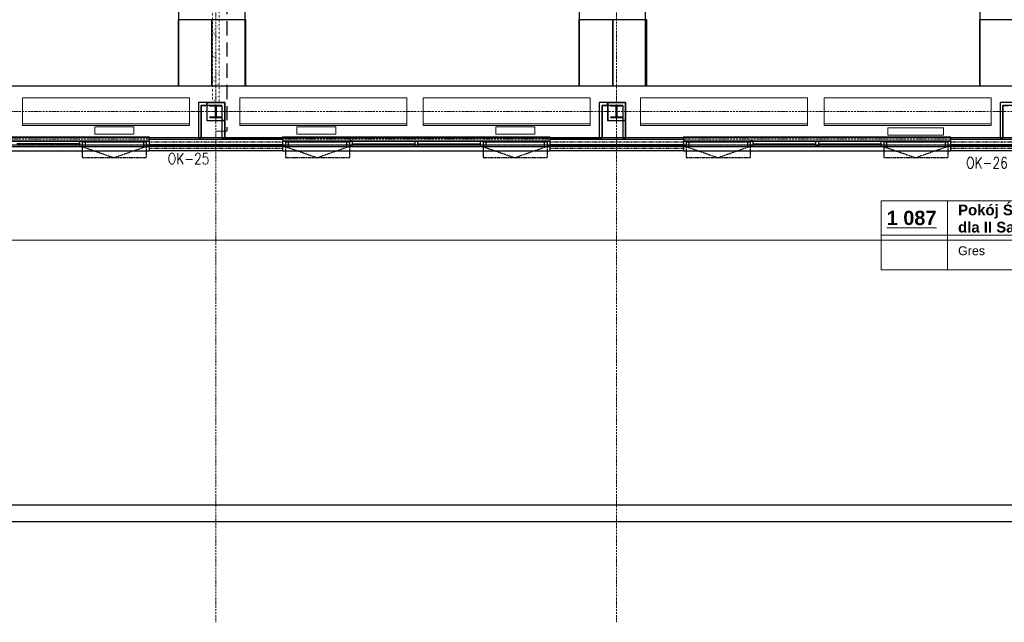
# Model space of a CAD drawing. Header units: millimetres. Extents: x -8642 to 28269, y -6609 to 3701.
# Tile 200 of 256: x 4688 to 6457, y -2117 to -1035. Entities that reach past the tile are written whole.
import ezdxf
from ezdxf.enums import TextEntityAlignment as Align

# ---------------------------------------------------------------- set-up
doc = ezdxf.new("R2010")
doc.units = ezdxf.units.MM
doc.header["$LTSCALE"] = 1000
doc.header["$MEASUREMENT"] = 0
for name, pattern in [('DASHED', [19.05, 12.7, -6.35]), ('rzut 1 pietra$0$ArchiTECH.PC 1. Line Type', [0.004, 0.003, -0.001]), ('rzut 1 pietra$0$ArchiTECH.PC 2. Line Type', [0.0025, 0.0015, -0.001]), ('rzut 1 pietra$0$ArchiTECH.PC 3. Line Type', [0.0013, 0.0003, -0.001]), ('rzut 1 pietra$0$ArchiTECH.PC 4. Line Type', [0.0028, 0.0003, -0.0025]), ('rzut 1 pietra$0$ArchiTECH.PC 5. Line Type', [0.0053, 0.003, -0.001, 0.0003, -0.001]), ('rzut 1 pietra$0$ArchiTECH.PC Solid Line Type', [0]), ('SUFIT_1 PIETRO$0$ArchiTECH.PC 1. Line Type', [0.004, 0.003, -0.001]), ('SUFIT_1 PIETRO$0$ArchiTECH.PC 2. Line Type', [0.0025, 0.0015, -0.001]), ('SUFIT_1 PIETRO$0$ArchiTECH.PC Solid Line Type', [0])]:
    doc.linetypes.add(name, pattern=pattern)
for name, color, linetype, lineweight in [('2DL_SYM', 7, 'Continuous', 30), ('_Etapy_opis', 7, 'Continuous', 18), ('IS_ARCH', 254, 'Continuous', 18)]:
    doc.layers.add(name, color=color, linetype=linetype, lineweight=lineweight)
for name, color, linetype in [('IS_WK_KAN_SKROPLINY', 254, 'DASHED'), ('RP5_PODKLAD', 254, 'Continuous'), ('SUFIT_1 PIETRO$0$ELEM KONSTRUKCJI - inwent', 254, 'Continuous'), ('SUFIT_1 PIETRO$0$INWENTARYZACJA', 254, 'Continuous'), ('SUFIT_1 PIETRO$0$Kalka 1', 254, 'Continuous'), ('SUFIT_1 PIETRO$0$TYP SUFITÓW_NOWYCH', 254, 'Continuous')]:
    doc.layers.add(name, color=color, linetype=linetype)
doc.styles.add('CP_ATTR', font='simplex.shx')
doc.styles.add('rzut 1 pietra$0$ArchiTECHStyle1', font='arial.ttf', dxfattribs={"height": 0.16})
doc.styles.add('rzut 1 pietra$0$ArchiTECHStyle3', font='arialbd.ttf', dxfattribs={"height": 0.192})

msp = doc.modelspace()

# ---------------------------------------------------------------- linework, layer by layer
at = {"layer": '_Etapy_opis', "color": 6}
msp.add_lwpolyline([(1440, 604.5), (1440, -1431.2), (7540.5, -1431.2), (7540.5, 604.5)], close=True, dxfattribs=at)
at = {"layer": 'IS_ARCH', "linetype": 'rzut 1 pietra$0$ArchiTECH.PC 5. Line Type'}
for p, q in [((5040, 773.5), (5040, -2117.3)), ((5760, 773.5), (5760, -2117.3)), ((-3581.2, -1200), (11146, -1200)), ((-3581.2, -1250), (7440, -1250))]:
    msp.add_line(p, q, dxfattribs=at)
at = {"layer": 'IS_ARCH', "linetype": 'rzut 1 pietra$0$ArchiTECH.PC 3. Line Type'}
for p, q in [((5033.9, -615.9), (5033.9, -1184)), ((5045.9, -1184), (5045.9, -615.9)), ((5033.9, -1184), (5045.9, -1184))]:
    msp.add_line(p, q, dxfattribs=at)
at = {"layer": 'IS_ARCH', "linetype": 'rzut 1 pietra$0$ArchiTECH.PC 4. Line Type'}
for p, q in [((5045.9, -1044.7), (5033.9, -1056.7)), ((5033.9, -1056.7), (5045.9, -1068.7)), ((5045.9, -1087.1), (5033.9, -1099.1)), ((5033.9, -1099.1), (5045.9, -1111.1)), ((5045.9, -1129.6), (5033.9, -1141.6)), ((5033.9, -1141.6), (5045.9, -1153.6)), ((5045.9, -1172), (5033.9, -1184)), ((5033.9, -1184), (5033.9, -1184))]:
    msp.add_line(p, q, dxfattribs=at)
at = {"layer": 'IS_ARCH', "linetype": 'rzut 1 pietra$0$ArchiTECH.PC Solid Line Type'}
for p, q in [((4692.7, -1225.2), (4692.7, -1175.2)), ((4692.7, -1175.2), (4992.7, -1175.2)), ((4992.7, -1175.2), (4992.7, -1225.2)), ((5023.9, -1183.9), (5008.9, -1183.9)), ((5008.9, -1183.9), (5008.9, -1247.5)), ((5056, -1184), (5008.9, -1184)), ((5008.9, -1184), (5008.9, -1247.5)), ((5033.7, -1184), (5008.9, -1184)), ((5008.9, -1184), (5008.9, -1247.5)), ((5023.9, -1188.9), (5023.9, -1183.9)), ((5055.9, -1183.9), (5023.9, -1183.9)), ((5023.9, -1183.9), (5023.9, -1215.9)), ((5024, -1184), (5056, -1184)), ((5024, -1184), (5024, -1216)), ((5046.2, -1184), (5056, -1184)), ((5055.9, -1215.9), (5055.9, -1183.9)), ((5055.9, -1183.9), (5055.9, -1183.9)), ((5056, -1184), (5056, -1216)), ((5056, -1184), (5056, -1247.5)), ((5056, -1184), (5056, -1247.5)), ((5083.1, -1225.2), (5083.1, -1175.2)), ((5083.1, -1175.2), (5383.1, -1175.2)), ((5383.1, -1175.2), (5383.1, -1225.2)), ((5412.7, -1225.2), (5412.7, -1175.2)), ((5412.7, -1175.2), (5712.7, -1175.2)), ((5712.7, -1175.2), (5712.7, -1225.2)), ((5743.9, -1183.9), (5728.9, -1183.9)), ((5728.9, -1183.9), (5728.9, -1247.5)), ((5776, -1184), (5728.9, -1184)), ((5728.9, -1184), (5728.9, -1247.5)), ((5728.9, -1184), (5728.9, -1247.5)), ((5776, -1184), (5728.9, -1184)), ((5743.9, -1188.9), (5743.9, -1183.9)), ((5775.9, -1183.9), (5743.9, -1183.9)), ((5743.9, -1183.9), (5743.9, -1215.9)), ((5744, -1184), (5776, -1184)), ((5744, -1184), (5744, -1216)), ((5775.9, -1215.9), (5775.9, -1183.9)), ((5775.9, -1183.9), (5775.9, -1183.9)), ((5776, -1184), (5776, -1216)), ((5776, -1184), (5776, -1247.5)), ((5776, -1184), (5776, -1247.5)), ((5803.1, -1225.2), (5803.1, -1175.2)), ((5803.1, -1175.2), (6103.1, -1175.2)), ((6103.1, -1175.2), (6103.1, -1225.2)), ((6132.7, -1225.2), (6132.7, -1175.2)), ((6132.7, -1175.2), (6432.7, -1175.2)), ((6432.7, -1175.2), (6432.7, -1225.2)), ((6463.9, -1183.9), (6448.9, -1183.9)), ((6448.9, -1183.9), (6448.9, -1247.5)), ((6448.9, -1184), (6448.9, -1247.5)), ((6496, -1184), (6448.9, -1184)), ((6448.9, -1184), (6448.9, -1247.5)), ((6496, -1184), (6448.9, -1184)), ((5013.9, -1188.9), (5023.9, -1188.9)), ((5013.9, -1247.5), (5013.9, -1188.9)), ((5051, -1189), (5013.9, -1189)), ((5013.9, -1189), (5013.9, -1247.5)), ((5029.3, -1189.3), (5050.7, -1189.3)), ((5029.4, -1189.4), (5050.4, -1189.4)), ((5029.4, -1190.4), (5029.4, -1189.4)), ((5029.4, -1189.4), (5029.4, -1189.4)), ((5029.4, -1189.4), (5050.4, -1189.4)), ((5029.4, -1190.4), (5029.4, -1189.4)), ((5039.4, -1190.4), (5029.4, -1190.4)), ((5039.4, -1190.4), (5029.4, -1190.4)), ((5039.4, -1209.4), (5039.4, -1190.4)), ((5039.4, -1209.4), (5039.4, -1190.4)), ((5040, -1189.3), (5040, -1210.7)), ((5050.4, -1190.4), (5040.4, -1190.4)), ((5040.4, -1190.4), (5040.4, -1209.4)), ((5050.4, -1190.4), (5040.4, -1190.4)), ((5040.4, -1190.4), (5040.4, -1209.4)), ((5050.4, -1189.4), (5050.4, -1190.4)), ((5050.4, -1189.4), (5050.4, -1190.4)), ((5051, -1189), (5051, -1247.5)), ((5733.9, -1188.9), (5743.9, -1188.9)), ((5733.9, -1247.5), (5733.9, -1188.9)), ((5733.9, -1189), (5733.9, -1247.5)), ((5771, -1189), (5733.9, -1189)), ((5749.3, -1189.3), (5770.7, -1189.3)), ((5749.4, -1189.4), (5770.4, -1189.4)), ((5749.4, -1190.4), (5749.4, -1189.4)), ((5749.4, -1189.4), (5749.4, -1189.4)), ((5749.4, -1189.4), (5770.4, -1189.4)), ((5749.4, -1190.4), (5749.4, -1189.4)), ((5759.4, -1190.4), (5749.4, -1190.4)), ((5759.4, -1190.4), (5749.4, -1190.4)), ((5759.4, -1209.4), (5759.4, -1190.4)), ((5759.4, -1209.4), (5759.4, -1190.4)), ((5760, -1189.3), (5760, -1210.7)), ((5770.4, -1190.4), (5760.4, -1190.4)), ((5760.4, -1190.4), (5760.4, -1209.4)), ((5770.4, -1190.4), (5760.4, -1190.4)), ((5760.4, -1190.4), (5760.4, -1209.4)), ((5770.4, -1189.4), (5770.4, -1190.4)), ((5770.4, -1189.4), (5770.4, -1190.4)), ((5771, -1189), (5771, -1247.5)), ((6453.9, -1188.9), (6463.9, -1188.9)), ((6453.9, -1247.5), (6453.9, -1188.9)), ((6491, -1189), (6453.9, -1189)), ((6453.9, -1189), (6453.9, -1247.5)), ((5023.9, -1215.9), (5055.9, -1215.9)), ((5024, -1216), (5056, -1216)), ((5029.3, -1210.7), (5050.7, -1210.7)), ((5029.4, -1210.4), (5029.4, -1209.4)), ((5029.4, -1209.4), (5039.4, -1209.4)), ((5029.4, -1210.4), (5029.4, -1209.4)), ((5029.4, -1209.4), (5039.4, -1209.4)), ((5050.4, -1210.4), (5029.4, -1210.4)), ((5050.4, -1210.4), (5029.4, -1210.4)), ((5040.4, -1209.4), (5050.4, -1209.4)), ((5040.4, -1209.4), (5050.4, -1209.4)), ((5050.4, -1209.4), (5050.4, -1210.4)), ((5050.4, -1209.4), (5050.4, -1210.4)), ((5056, -1215.9), (5051, -1215.9)), ((5051, -1215.9), (5051, -1247.5)), ((5056, -1247.5), (5056, -1215.9)), ((5743.9, -1215.9), (5775.9, -1215.9)), ((5744, -1216), (5776, -1216)), ((5749.3, -1210.7), (5770.7, -1210.7)), ((5749.4, -1210.4), (5749.4, -1209.4)), ((5749.4, -1209.4), (5759.4, -1209.4)), ((5749.4, -1210.4), (5749.4, -1209.4)), ((5749.4, -1209.4), (5759.4, -1209.4)), ((5770.4, -1210.4), (5749.4, -1210.4)), ((5770.4, -1210.4), (5749.4, -1210.4)), ((5760.4, -1209.4), (5770.4, -1209.4)), ((5760.4, -1209.4), (5770.4, -1209.4)), ((5770.4, -1209.4), (5770.4, -1210.4)), ((5770.4, -1209.4), (5770.4, -1210.4)), ((5776, -1215.9), (5771, -1215.9)), ((5771, -1215.9), (5771, -1247.5)), ((5776, -1247.5), (5776, -1215.9)), ((4992.7, -1222.2), (4692.7, -1222.2)), ((4992.7, -1225.2), (4692.7, -1225.2)), ((4822.4, -1227.6), (4822.4, -1240.6)), ((4892.4, -1227.6), (4822.4, -1227.6)), ((4822.4, -1227.6), (4822.4, -1240.6)), ((4892.4, -1227.6), (4822.4, -1227.6)), ((4892.4, -1240.6), (4892.4, -1227.6)), ((4892.4, -1240.6), (4892.4, -1227.6)), ((5383.1, -1222.2), (5083.1, -1222.2)), ((5383.1, -1225.2), (5083.1, -1225.2)), ((5185.5, -1227.6), (5185.5, -1240.6)), ((5255.5, -1227.6), (5185.5, -1227.6)), ((5185.5, -1227.6), (5185.5, -1240.6)), ((5255.5, -1227.6), (5185.5, -1227.6)), ((5255.5, -1240.6), (5255.5, -1227.6)), ((5255.5, -1240.6), (5255.5, -1227.6)), ((5712.7, -1222.2), (5412.7, -1222.2)), ((5712.7, -1225.2), (5412.7, -1225.2)), ((5543.2, -1227.6), (5543.2, -1240.6)), ((5613.2, -1227.6), (5543.2, -1227.6)), ((5543.2, -1227.6), (5543.2, -1240.6)), ((5613.2, -1227.6), (5543.2, -1227.6)), ((5613.2, -1240.6), (5613.2, -1227.6)), ((5613.2, -1240.6), (5613.2, -1227.6)), ((6103.1, -1222.2), (5803.1, -1222.2)), ((6103.1, -1225.2), (5803.1, -1225.2)), ((6432.7, -1222.2), (6132.7, -1222.2)), ((6432.7, -1225.2), (6132.7, -1225.2)), ((6247.5, -1229.6), (6247.5, -1242.6)), ((6347.5, -1229.6), (6247.5, -1229.6)), ((6247.5, -1229.6), (6247.5, -1242.6)), ((6347.5, -1229.6), (6247.5, -1229.6)), ((6347.5, -1242.6), (6347.5, -1229.6)), ((6347.5, -1242.6), (6347.5, -1229.6)), ((5008.9, -1247.5), (4336, -1247.5)), ((4440, -1245.5), (4920, -1245.5)), ((4440, -1253), (4920, -1253)), ((4800, -1253.1), (4795, -1253.1)), ((4795, -1253.1), (4795, -1263.1)), ((4800, -1253.1), (4800, -1263.1)), ((4800, -1254.4), (4915, -1254.5)), ((4800, -1254.4), (4805, -1254.4)), ((4800, -1254.4), (4800, -1262.9)), ((4805, -1254.4), (4805, -1262.9)), ((4822.4, -1240.6), (4892.4, -1240.6)), ((4822.4, -1240.6), (4892.4, -1240.6)), ((4910, -1254.5), (4915, -1254.5)), ((4910, -1254.5), (4910, -1263)), ((4920, -1253), (4915, -1253)), ((4915, -1253), (4915, -1263)), ((4915, -1254.5), (4915, -1263)), ((4920, -1245.5), (4920, -1253)), ((5160, -1247.5), (4920, -1247.5)), ((4920, -1247.5), (4920, -1270.5)), ((5160, -1250), (4920, -1250)), ((4920, -1253), (4920, -1263)), ((4920, -1253), (4920, -1263)), ((5008.9, -1247.5), (5013.9, -1247.5)), ((5051, -1247.5), (5056, -1247.5)), ((5056, -1247.5), (5728.9, -1247.5)), ((5160, -1245.5), (5640, -1245.5)), ((5160, -1245.5), (5160, -1253)), ((5160, -1247.5), (5160, -1270.5)), ((5160, -1253), (5160, -1263)), ((5160, -1253), (5640, -1253)), ((5165, -1253), (5160, -1253)), ((5160, -1253), (5160, -1263)), ((5165, -1253), (5165, -1263)), ((5165, -1254.3), (5280, -1254.4)), ((5165, -1254.3), (5170, -1254.3)), ((5165, -1254.3), (5165, -1262.8)), ((5170, -1254.3), (5170, -1262.8)), ((5185.5, -1240.6), (5255.5, -1240.6)), ((5185.5, -1240.6), (5255.5, -1240.6)), ((5275, -1254.4), (5280, -1254.4)), ((5275, -1254.4), (5275, -1262.9)), ((5285, -1252.9), (5280, -1252.9)), ((5280, -1252.9), (5280, -1262.9)), ((5280, -1254.4), (5280, -1262.9)), ((5285, -1252.9), (5285, -1262.9)), ((5397.5, -1253.1), (5397.5, -1263.1)), ((5402.5, -1253.1), (5397.5, -1253.1)), ((5402.5, -1253.1), (5402.5, -1263.1)), ((5520, -1253.1), (5515, -1253.1)), ((5515, -1253.1), (5515, -1263.1)), ((5520, -1253.1), (5520, -1263.1)), ((5520, -1254.4), (5635, -1254.5)), ((5520, -1254.4), (5525, -1254.4)), ((5520, -1254.4), (5520, -1262.9)), ((5525, -1254.4), (5525, -1262.9)), ((5543.2, -1240.6), (5613.2, -1240.6)), ((5543.2, -1240.6), (5613.2, -1240.6)), ((5630, -1254.5), (5635, -1254.5)), ((5630, -1254.5), (5630, -1263)), ((5640, -1253), (5635, -1253)), ((5635, -1253), (5635, -1263)), ((5635, -1254.5), (5635, -1263)), ((5640, -1245.5), (5640, -1253)), ((5880, -1247.5), (5640, -1247.5)), ((5640, -1247.5), (5640, -1270.5)), ((5880, -1250), (5640, -1250)), ((5640, -1253), (5640, -1263)), ((5640, -1253), (5640, -1263)), ((5728.9, -1247.5), (5733.9, -1247.5)), ((5771, -1247.5), (5776, -1247.5)), ((6448.9, -1247.5), (5776, -1247.5)), ((5880, -1245.5), (6360, -1245.5)), ((5880, -1245.5), (5880, -1253)), ((5880, -1247.5), (5880, -1270.5)), ((5880, -1253), (5880, -1263)), ((5880, -1253), (6360, -1253)), ((5885, -1253), (5880, -1253)), ((5880, -1253), (5880, -1263)), ((5885, -1253), (5885, -1263)), ((5885, -1254.3), (6000, -1254.4)), ((5885, -1254.3), (5890, -1254.3)), ((5885, -1254.3), (5885, -1262.8)), ((5890, -1254.3), (5890, -1262.8)), ((5995, -1254.4), (6000, -1254.4)), ((5995, -1254.4), (5995, -1262.9)), ((6005, -1252.9), (6000, -1252.9)), ((6000, -1252.9), (6000, -1262.9)), ((6000, -1254.4), (6000, -1262.9)), ((6005, -1252.9), (6005, -1262.9)), ((6117.5, -1253), (6117.5, -1263)), ((6122.5, -1253), (6117.5, -1253)), ((6122.5, -1253), (6122.5, -1263)), ((6240, -1253.1), (6235, -1253.1)), ((6235, -1253.1), (6235, -1263.1)), ((6240, -1253.1), (6240, -1263.1)), ((6240, -1254.4), (6355, -1254.5)), ((6240, -1254.4), (6245, -1254.4)), ((6240, -1254.4), (6240, -1262.9)), ((6245, -1254.4), (6245, -1262.9)), ((6247.5, -1242.6), (6347.5, -1242.6)), ((6247.5, -1242.6), (6347.5, -1242.6)), ((6350, -1254.5), (6355, -1254.5)), ((6350, -1254.5), (6350, -1263)), ((6360, -1253), (6355, -1253)), ((6355, -1253), (6355, -1263)), ((6355, -1254.5), (6355, -1263)), ((6360, -1245.5), (6360, -1253)), ((6600, -1247.5), (6360, -1247.5)), ((6360, -1247.5), (6360, -1270.5)), ((6600, -1250), (6360, -1250)), ((6360, -1253), (6360, -1263)), ((6360, -1253), (6360, -1263)), ((6448.9, -1247.5), (6453.9, -1247.5)), ((7185, -1260), (1540, -1262)), ((4440, -1263), (4920, -1263)), ((4440, -1270.5), (4920, -1270.5)), ((4795, -1258), (4682.5, -1258)), ((4800, -1263.1), (4795, -1263.1)), ((4800, -1262.9), (4805, -1262.9)), ((4910, -1263), (4915, -1263)), ((4920, -1263), (4915, -1263)), ((5160, -1260), (4920, -1260)), ((5160, -1262.5), (4920, -1262.5)), ((5160, -1270.5), (4920, -1270.5)), ((5160, -1263), (5640, -1263)), ((5165, -1263), (5160, -1263)), ((5160, -1270.5), (5640, -1270.5)), ((5165, -1262.8), (5170, -1262.8)), ((5275, -1262.9), (5280, -1262.9)), ((5285, -1262.9), (5280, -1262.9)), ((5285, -1258), (5397.5, -1258)), ((5402.5, -1263.1), (5397.5, -1263.1)), ((5402.5, -1258), (5515.1, -1258)), ((5520, -1263.1), (5515, -1263.1)), ((5520, -1262.9), (5525, -1262.9)), ((5630, -1263), (5635, -1263)), ((5640, -1263), (5635, -1263)), ((5880, -1260), (5640, -1260)), ((5880, -1262.5), (5640, -1262.5)), ((5880, -1270.5), (5640, -1270.5)), ((5880, -1263), (6360, -1263)), ((5885, -1263), (5880, -1263)), ((5880, -1270.5), (6360, -1270.5)), ((5885, -1262.8), (5890, -1262.8)), ((5995, -1262.9), (6000, -1262.9)), ((6005, -1262.9), (6000, -1262.9)), ((6005, -1258), (6117.5, -1258)), ((6122.5, -1263), (6117.5, -1263)), ((6122.5, -1258), (6235, -1258.1)), ((6240, -1263.1), (6235, -1263.1)), ((6240, -1262.9), (6245, -1262.9)), ((6350, -1263), (6355, -1263)), ((6360, -1263), (6355, -1263)), ((6600, -1260), (6360, -1260)), ((6600, -1262.5), (6360, -1262.5)), ((6600, -1270.5), (6360, -1270.5)), ((6235.4, -1360.2), (6594.2, -1360.2)), ((6235.4, -1360.2), (6235.4, -1484.1)), ((6354.7, -1360.2), (6354.7, -1484.1)), ((6235.4, -1422.1), (6594.2, -1422.1)), ((6235.4, -1484.1), (6594.2, -1484.1)), ((7279.6, -1907), (2826.4, -1907)), ((7254.8, -1937), (2836.4, -1937))]:
    msp.add_line(p, q, dxfattribs=at)
at = {"layer": 'IS_ARCH', "linetype": 'rzut 1 pietra$0$ArchiTECH.PC 2. Line Type'}
for p, q in [((5160, -1255), (4920, -1255)), ((5880, -1255), (5640, -1255)), ((6600, -1255), (6360, -1255)), ((5160, -1266.5), (4920, -1266.5)), ((5880, -1266.5), (5640, -1266.5)), ((6600, -1266.5), (6360, -1266.5))]:
    msp.add_line(p, q, dxfattribs=at)
at = {"layer": 'IS_ARCH', "linetype": 'rzut 1 pietra$0$ArchiTECH.PC 1. Line Type'}
for p, q in [((-60, -1260), (7440, -1260)), ((4800, -1263.1), (4857.5, -1283.1)), ((4800, -1263.1), (4800, -1283.1)), ((4915, -1263), (4857.5, -1283.1)), ((4915, -1263), (4915, -1283.1)), ((5165, -1263), (5222.5, -1283)), ((5165, -1263), (5165, -1283)), ((5280, -1262.9), (5222.5, -1283)), ((5280, -1262.9), (5280, -1283)), ((5520, -1263.1), (5577.5, -1283.1)), ((5520, -1263.1), (5520, -1283.1)), ((5635, -1263), (5577.5, -1283.1)), ((5635, -1263), (5635, -1283.1)), ((5885, -1263), (5942.5, -1283)), ((5885, -1263), (5885, -1283)), ((6000, -1262.9), (5942.5, -1283)), ((6000, -1262.9), (6000, -1283)), ((6240, -1263.1), (6297.5, -1283.1)), ((6240, -1263.1), (6240, -1283.1)), ((6355, -1263), (6297.5, -1283.1)), ((6355, -1263), (6355, -1283.1)), ((4915, -1283.1), (4800, -1283.1)), ((5280, -1283), (5165, -1283)), ((5635, -1283.1), (5520, -1283.1)), ((6000, -1283), (5885, -1283)), ((6355, -1283.1), (6240, -1283.1))]:
    msp.add_line(p, q, dxfattribs=at)
at = {"layer": 'IS_WK_KAN_SKROPLINY', "lineweight": 30, "ltscale": 0.002}
msp.add_lwpolyline([(5152.5, -999.8), (5060, -999.8), (5060, -1235.4), (5040.3, -1235.8)], dxfattribs=at)
at = {"layer": 'RP5_PODKLAD'}
for points in [[(4972.7, -1034.8), (5033, -1034.8), (5033, -1154.8), (4972.7, -1154.8)], [(4972.7, -1034.8), (5033, -1034.8), (5033, -1154.8), (4972.7, -1154.8)], [(5033, -1034.8), (5093.3, -1034.8), (5093.3, -1154.8), (5033, -1154.8)], [(5033, -1034.8), (5093.3, -1034.8), (5093.3, -1154.8), (5033, -1154.8)], [(5693, -1034.7), (5753.2, -1034.7), (5753.2, -1154.7), (5693, -1154.7)], [(5693, -1034.7), (5753.2, -1034.7), (5753.2, -1154.7), (5693, -1154.7)], [(5753.2, -1034.8), (5813.5, -1034.8), (5813.5, -1154.8), (5753.2, -1154.8)], [(5753.2, -1034.8), (5813.5, -1034.8), (5813.5, -1154.8), (5753.2, -1154.8)], [(6412.7, -1034.8), (6473, -1034.8), (6473, -1154.8), (6412.7, -1154.8)], [(6412.7, -1034.8), (6473, -1034.8), (6473, -1154.8), (6412.7, -1154.8)]]:
    msp.add_lwpolyline(points, close=True, dxfattribs=at)
at = {"layer": 'SUFIT_1 PIETRO$0$ELEM KONSTRUKCJI - inwent', "linetype": 'SUFIT_1 PIETRO$0$ArchiTECH.PC Solid Line Type'}
for p, q in [((5055.9, -1184), (5023.9, -1184)), ((5023.9, -1184), (5023.9, -1216)), ((5055.9, -1216), (5055.9, -1184)), ((5055.9, -1184), (5055.9, -1184)), ((5775.9, -1184), (5743.9, -1184)), ((5743.9, -1184), (5743.9, -1216)), ((5775.9, -1216), (5775.9, -1184)), ((5775.9, -1184), (5775.9, -1184)), ((5029.4, -1189.5), (5050.4, -1189.5)), ((5029.4, -1190.5), (5029.4, -1189.5)), ((5029.4, -1189.5), (5029.4, -1189.5)), ((5029.4, -1189.5), (5050.4, -1189.5)), ((5029.4, -1190.5), (5029.4, -1189.5)), ((5039.4, -1190.5), (5029.4, -1190.5)), ((5039.4, -1190.5), (5029.4, -1190.5)), ((5039.4, -1209.5), (5039.4, -1190.5)), ((5039.4, -1209.5), (5039.4, -1190.5)), ((5050.4, -1190.5), (5040.4, -1190.5)), ((5040.4, -1190.5), (5040.4, -1209.5)), ((5050.4, -1190.5), (5040.4, -1190.5)), ((5040.4, -1190.5), (5040.4, -1209.5)), ((5050.4, -1189.5), (5050.4, -1190.5)), ((5050.4, -1189.5), (5050.4, -1190.5)), ((5749.4, -1189.5), (5770.4, -1189.5)), ((5749.4, -1190.5), (5749.4, -1189.5)), ((5749.4, -1189.5), (5749.4, -1189.5)), ((5749.4, -1189.5), (5770.4, -1189.5)), ((5749.4, -1190.5), (5749.4, -1189.5)), ((5759.4, -1190.5), (5749.4, -1190.5)), ((5759.4, -1190.5), (5749.4, -1190.5)), ((5759.4, -1209.5), (5759.4, -1190.5)), ((5759.4, -1209.5), (5759.4, -1190.5)), ((5770.4, -1190.5), (5760.4, -1190.5)), ((5760.4, -1190.5), (5760.4, -1209.5)), ((5770.4, -1190.5), (5760.4, -1190.5)), ((5760.4, -1190.5), (5760.4, -1209.5)), ((5770.4, -1189.5), (5770.4, -1190.5)), ((5770.4, -1189.5), (5770.4, -1190.5)), ((5023.9, -1216), (5055.9, -1216)), ((5029.4, -1210.5), (5029.4, -1209.5)), ((5029.4, -1209.5), (5039.4, -1209.5)), ((5029.4, -1210.5), (5029.4, -1209.5)), ((5029.4, -1209.5), (5039.4, -1209.5)), ((5050.4, -1210.5), (5029.4, -1210.5)), ((5050.4, -1210.5), (5029.4, -1210.5)), ((5040.4, -1209.5), (5050.4, -1209.5)), ((5040.4, -1209.5), (5050.4, -1209.5)), ((5050.4, -1209.5), (5050.4, -1210.5)), ((5050.4, -1209.5), (5050.4, -1210.5)), ((5743.9, -1216), (5775.9, -1216)), ((5749.4, -1210.5), (5749.4, -1209.5)), ((5749.4, -1209.5), (5759.4, -1209.5)), ((5749.4, -1210.5), (5749.4, -1209.5)), ((5749.4, -1209.5), (5759.4, -1209.5)), ((5770.4, -1210.5), (5749.4, -1210.5)), ((5770.4, -1210.5), (5749.4, -1210.5)), ((5760.4, -1209.5), (5770.4, -1209.5)), ((5760.4, -1209.5), (5770.4, -1209.5)), ((5770.4, -1209.5), (5770.4, -1210.5)), ((5770.4, -1209.5), (5770.4, -1210.5))]:
    msp.add_line(p, q, dxfattribs=at)
at = {"layer": 'SUFIT_1 PIETRO$0$INWENTARYZACJA', "linetype": 'SUFIT_1 PIETRO$0$ArchiTECH.PC Solid Line Type'}
for p, q in [((5023.9, -1184), (5008.9, -1184)), ((5008.9, -1184), (5008.9, -1247.6)), ((5023.9, -1189), (5023.9, -1184)), ((5743.9, -1184), (5728.9, -1184)), ((5728.9, -1184), (5728.9, -1247.6)), ((5743.9, -1189), (5743.9, -1184)), ((6463.9, -1184), (6448.9, -1184)), ((6448.9, -1184), (6448.9, -1247.6)), ((5013.9, -1189), (5023.9, -1189)), ((5013.9, -1247.6), (5013.9, -1189)), ((5733.9, -1189), (5743.9, -1189)), ((5733.9, -1247.6), (5733.9, -1189)), ((6453.9, -1189), (6463.9, -1189)), ((6453.9, -1247.6), (6453.9, -1189)), ((5056, -1216), (5051, -1216)), ((5051, -1216), (5051, -1247.6)), ((5056, -1247.6), (5056, -1216)), ((5776, -1216), (5771, -1216)), ((5771, -1216), (5771, -1247.6)), ((5776, -1247.6), (5776, -1216)), ((5008.9, -1247.6), (5013.9, -1247.6)), ((5051, -1247.6), (5056, -1247.6)), ((5728.9, -1247.6), (5733.9, -1247.6)), ((5771, -1247.6), (5776, -1247.6)), ((6448.9, -1247.6), (6453.9, -1247.6))]:
    msp.add_line(p, q, dxfattribs=at)
at = {"layer": 'SUFIT_1 PIETRO$0$Kalka 1', "linetype": 'SUFIT_1 PIETRO$0$ArchiTECH.PC Solid Line Type'}
for p, q in [((5008.9, -1184.1), (5008.9, -1247.6)), ((5033.7, -1184.1), (5008.9, -1184.1)), ((5008.9, -1184.1), (5008.9, -1247.6)), ((5056, -1184.1), (5008.9, -1184.1)), ((5024, -1184.1), (5024, -1216.1)), ((5024, -1184.1), (5056, -1184.1)), ((5046.2, -1184.1), (5056, -1184.1)), ((5056, -1184.1), (5056, -1247.6)), ((5056, -1184.1), (5056, -1247.6)), ((5056, -1184.1), (5056, -1216.1)), ((5776, -1184.1), (5728.9, -1184.1)), ((5728.9, -1184.1), (5728.9, -1247.6)), ((5728.9, -1184.1), (5728.9, -1247.6)), ((5776, -1184.1), (5728.9, -1184.1)), ((5744, -1184.1), (5744, -1216.1)), ((5744, -1184.1), (5776, -1184.1)), ((5776, -1184.1), (5776, -1247.6)), ((5776, -1184.1), (5776, -1247.6)), ((5776, -1184.1), (5776, -1216.1)), ((6496, -1184.1), (6448.9, -1184.1)), ((6448.9, -1184.1), (6448.9, -1247.6)), ((6496, -1184.1), (6448.9, -1184.1)), ((6448.9, -1184.1), (6448.9, -1247.6)), ((5013.9, -1189.1), (5013.9, -1247.6)), ((5051, -1189.1), (5013.9, -1189.1)), ((5029.3, -1189.4), (5050.7, -1189.4)), ((5040, -1189.4), (5040, -1210.8)), ((5051, -1189.1), (5051, -1247.6)), ((5771, -1189.1), (5733.9, -1189.1)), ((5733.9, -1189.1), (5733.9, -1247.6)), ((5749.3, -1189.4), (5770.7, -1189.4)), ((5760, -1189.4), (5760, -1210.8)), ((5771, -1189.1), (5771, -1247.6)), ((6453.9, -1189.1), (6453.9, -1247.6)), ((6491, -1189.1), (6453.9, -1189.1)), ((5024, -1216.1), (5056, -1216.1)), ((5029.3, -1210.8), (5050.7, -1210.8)), ((5744, -1216.1), (5776, -1216.1)), ((5749.3, -1210.8), (5770.7, -1210.8)), ((5008.9, -1247.6), (4336, -1247.6)), ((4440, -1245.6), (4920, -1245.6)), ((4440, -1253.1), (4920, -1253.1)), ((4795, -1253.2), (4795, -1263.2)), ((4800, -1253.2), (4795, -1253.2)), ((4800, -1253.2), (4800, -1263.2)), ((4800, -1254.4), (4800, -1263)), ((4800, -1254.4), (4805, -1254.5)), ((4800, -1254.4), (4915, -1254.5)), ((4805, -1254.5), (4805, -1263)), ((4910, -1254.5), (4910, -1263.1)), ((4910, -1254.5), (4915, -1254.5)), ((4915, -1253.1), (4915, -1263.1)), ((4920, -1253.1), (4915, -1253.1)), ((4915, -1254.5), (4915, -1263.1)), ((4920, -1245.6), (4920, -1253.1)), ((4920, -1247.6), (4920, -1270.6)), ((5160, -1247.6), (4920, -1247.6)), ((5160, -1250.1), (4920, -1250.1)), ((4920, -1253.1), (4920, -1263.1)), ((4920, -1253.1), (4920, -1263.1)), ((5056, -1247.6), (5728.9, -1247.6)), ((5160, -1245.6), (5160, -1253.1)), ((5160, -1245.6), (5640, -1245.6)), ((5160, -1247.6), (5160, -1270.6)), ((5160, -1253.1), (5160, -1263.1)), ((5165, -1253.1), (5160, -1253.1)), ((5160, -1253.1), (5640, -1253.1)), ((5160, -1253.1), (5160, -1263.1)), ((5165, -1253.1), (5165, -1263.1)), ((5165, -1254.3), (5165, -1262.9)), ((5165, -1254.3), (5170, -1254.4)), ((5165, -1254.3), (5280, -1254.4)), ((5170, -1254.4), (5170, -1262.9)), ((5275, -1254.4), (5275, -1263)), ((5275, -1254.4), (5280, -1254.4)), ((5280, -1253), (5280, -1263)), ((5285, -1253), (5280, -1253)), ((5280, -1254.4), (5280, -1263)), ((5285, -1253), (5285, -1263)), ((5402.5, -1253.2), (5397.5, -1253.2)), ((5397.5, -1253.2), (5397.5, -1263.2)), ((5402.5, -1253.2), (5402.5, -1263.2)), ((5515, -1253.2), (5515, -1263.2)), ((5520, -1253.2), (5515, -1253.2)), ((5520, -1253.2), (5520, -1263.2)), ((5520, -1254.4), (5520, -1263)), ((5520, -1254.4), (5525, -1254.5)), ((5520, -1254.4), (5635, -1254.5)), ((5525, -1254.5), (5525, -1263)), ((5630, -1254.5), (5630, -1263.1)), ((5630, -1254.5), (5635, -1254.5)), ((5635, -1253.1), (5635, -1263.1)), ((5640, -1253.1), (5635, -1253.1)), ((5635, -1254.5), (5635, -1263.1)), ((5640, -1245.6), (5640, -1253.1)), ((5640, -1247.6), (5640, -1270.6)), ((5880, -1247.6), (5640, -1247.6)), ((5880, -1250.1), (5640, -1250.1)), ((5640, -1253.1), (5640, -1263.1)), ((5640, -1253.1), (5640, -1263.1)), ((6448.9, -1247.6), (5776, -1247.6)), ((5880, -1245.6), (5880, -1253.1)), ((5880, -1245.6), (6360, -1245.6)), ((5880, -1247.6), (5880, -1270.6)), ((5880, -1253.1), (5880, -1263.1)), ((5885, -1253.1), (5880, -1253.1)), ((5880, -1253.1), (6360, -1253.1)), ((5880, -1253.1), (5880, -1263.1)), ((5885, -1253.1), (5885, -1263.1)), ((5885, -1254.3), (5885, -1262.9)), ((5885, -1254.3), (5890, -1254.4)), ((5885, -1254.3), (6000, -1254.4)), ((5890, -1254.4), (5890, -1262.9)), ((5995, -1254.4), (5995, -1263)), ((5995, -1254.4), (6000, -1254.4)), ((6000, -1253), (6000, -1263)), ((6005, -1253), (6000, -1253)), ((6000, -1254.4), (6000, -1263)), ((6005, -1253), (6005, -1263)), ((6122.5, -1253.1), (6117.5, -1253.1)), ((6117.5, -1253.1), (6117.5, -1263.1)), ((6122.5, -1253.1), (6122.5, -1263.1)), ((6235, -1253.2), (6235, -1263.2)), ((6240, -1253.2), (6235, -1253.2)), ((6240, -1253.2), (6240, -1263.2)), ((6240, -1254.4), (6240, -1263)), ((6240, -1254.4), (6245, -1254.5)), ((6240, -1254.4), (6355, -1254.5)), ((6245, -1254.5), (6245, -1263)), ((6350, -1254.5), (6350, -1263.1)), ((6350, -1254.5), (6355, -1254.5)), ((6355, -1253.1), (6355, -1263.1)), ((6360, -1253.1), (6355, -1253.1)), ((6355, -1254.5), (6355, -1263.1)), ((6360, -1245.6), (6360, -1253.1)), ((6360, -1247.6), (6360, -1270.6)), ((6600, -1247.6), (6360, -1247.6)), ((6600, -1250.1), (6360, -1250.1)), ((6360, -1253.1), (6360, -1263.1)), ((6360, -1253.1), (6360, -1263.1)), ((7185, -1260.1), (1540, -1262.1)), ((4440, -1263.1), (4920, -1263.1)), ((4440, -1270.6), (4920, -1270.6)), ((4795, -1258.1), (4682.5, -1258.1)), ((4800, -1263.2), (4795, -1263.2)), ((4800, -1263), (4805, -1263)), ((4910, -1263.1), (4915, -1263.1)), ((4920, -1263.1), (4915, -1263.1)), ((5160, -1260.1), (4920, -1260.1)), ((5160, -1262.6), (4920, -1262.6)), ((5160, -1270.6), (4920, -1270.6)), ((5165, -1263.1), (5160, -1263.1)), ((5160, -1263.1), (5640, -1263.1)), ((5160, -1270.6), (5640, -1270.6)), ((5165, -1262.9), (5170, -1262.9)), ((5275, -1263), (5280, -1263)), ((5285, -1263), (5280, -1263)), ((5285, -1258.1), (5397.5, -1258.1)), ((5402.5, -1263.2), (5397.5, -1263.2)), ((5402.5, -1258.1), (5515.1, -1258.1)), ((5520, -1263.2), (5515, -1263.2)), ((5520, -1263), (5525, -1263)), ((5630, -1263.1), (5635, -1263.1)), ((5640, -1263.1), (5635, -1263.1)), ((5880, -1260.1), (5640, -1260.1)), ((5880, -1262.6), (5640, -1262.6)), ((5880, -1270.6), (5640, -1270.6)), ((5885, -1263.1), (5880, -1263.1)), ((5880, -1263.1), (6360, -1263.1)), ((5880, -1270.6), (6360, -1270.6)), ((5885, -1262.9), (5890, -1262.9)), ((5995, -1263), (6000, -1263)), ((6005, -1263), (6000, -1263)), ((6005, -1258.1), (6117.5, -1258.1)), ((6122.5, -1263.1), (6117.5, -1263.1)), ((6122.5, -1258.1), (6235, -1258.2)), ((6240, -1263.2), (6235, -1263.2)), ((6240, -1263), (6245, -1263)), ((6350, -1263.1), (6355, -1263.1)), ((6360, -1263.1), (6355, -1263.1)), ((6600, -1260.1), (6360, -1260.1)), ((6600, -1262.6), (6360, -1262.6)), ((6600, -1270.6), (6360, -1270.6)), ((7279.6, -1907.1), (2826.4, -1907.1)), ((7254.8, -1937.1), (2836.4, -1937.1))]:
    msp.add_line(p, q, dxfattribs=at)
at = {"layer": 'SUFIT_1 PIETRO$0$Kalka 1', "linetype": 'SUFIT_1 PIETRO$0$ArchiTECH.PC 2. Line Type'}
for p, q in [((5160, -1255.1), (4920, -1255.1)), ((5880, -1255.1), (5640, -1255.1)), ((6600, -1255.1), (6360, -1255.1)), ((5160, -1266.6), (4920, -1266.6)), ((5880, -1266.6), (5640, -1266.6)), ((6600, -1266.6), (6360, -1266.6))]:
    msp.add_line(p, q, dxfattribs=at)
at = {"layer": 'SUFIT_1 PIETRO$0$Kalka 1', "linetype": 'SUFIT_1 PIETRO$0$ArchiTECH.PC 1. Line Type'}
for p, q in [((-60, -1260.1), (7440, -1260.1)), ((4800, -1263.2), (4800, -1283.2)), ((4800, -1263.2), (4857.5, -1283.2)), ((4915, -1263.1), (4857.5, -1283.2)), ((4915, -1263.1), (4915, -1283.2)), ((5165, -1263.1), (5165, -1283.1)), ((5165, -1263.1), (5222.5, -1283.1)), ((5280, -1263), (5222.5, -1283.1)), ((5280, -1263), (5280, -1283.1)), ((5520, -1263.2), (5520, -1283.2)), ((5520, -1263.2), (5577.5, -1283.2)), ((5635, -1263.1), (5577.5, -1283.2)), ((5635, -1263.1), (5635, -1283.2)), ((5885, -1263.1), (5885, -1283.1)), ((5885, -1263.1), (5942.5, -1283.1)), ((6000, -1263), (5942.5, -1283.1)), ((6000, -1263), (6000, -1283.1)), ((6240, -1263.2), (6240, -1283.2)), ((6240, -1263.2), (6297.5, -1283.2)), ((6355, -1263.1), (6297.5, -1283.2)), ((6355, -1263.1), (6355, -1283.2)), ((4915, -1283.2), (4800, -1283.2)), ((5280, -1283.1), (5165, -1283.1)), ((5635, -1283.2), (5520, -1283.2)), ((6000, -1283.1), (5885, -1283.1)), ((6355, -1283.2), (6240, -1283.2))]:
    msp.add_line(p, q, dxfattribs=at)
at = {"layer": 'SUFIT_1 PIETRO$0$TYP SUFITÓW_NOWYCH', "linetype": 'SUFIT_1 PIETRO$0$ArchiTECH.PC Solid Line Type'}
for p, q in [((4972.7, -915), (4972.7, -1154.7)), ((5092.5, -1154.7), (5092.5, -915)), ((5693, -915), (5693, -1154.7)), ((5812.1, -1154.8), (5812.1, -915)), ((6412.7, -915), (6412.7, -1154.8)), ((4972.7, -1154.7), (4372.1, -1154.7)), ((5693, -1154.7), (5092.5, -1154.7)), ((6412.7, -1154.8), (5812.1, -1154.8))]:
    msp.add_line(p, q, dxfattribs=at)

# ---------------------------------------------------------------- texts
at = {"layer": '2DL_SYM', "lineweight": 30, "style": 'CP_ATTR', "width": 0.8, "flags": 12}
for tag, p in [('OK-25', (4991, -1284.7)), ('OK-25', (4991, -1284.7)), ('OK-26', (6425.4, -1292.2)), ('OK-26', (6425.4, -1292.2))]:
    msp.add_attdef(tag, text='N-1', height=20, dxfattribs=at).set_placement(p, align=Align.MIDDLE)
at = {"layer": 'IS_ARCH'}
for s, height, style, p in [('%%u1 087%%u', 25.6, 'rzut 1 pietra$0$ArchiTECHStyle3', (6245.2, -1411.6)), ('Pokój Świadków', 19.2, 'rzut 1 pietra$0$ArchiTECHStyle3', (6373.5, -1392.2)), ('dla II Sali Rozpraw', 19.2, 'rzut 1 pietra$0$ArchiTECHStyle3', (6373.5, -1423.1)), ('Gres ', 16, 'rzut 1 pietra$0$ArchiTECHStyle1', (6373.5, -1462.9))]:
    msp.add_text(s, height=height, dxfattribs=dict(at, style=style)).set_placement(p, align=Align.BOTTOM_LEFT)

doc.saveas('drawing.dxf')
